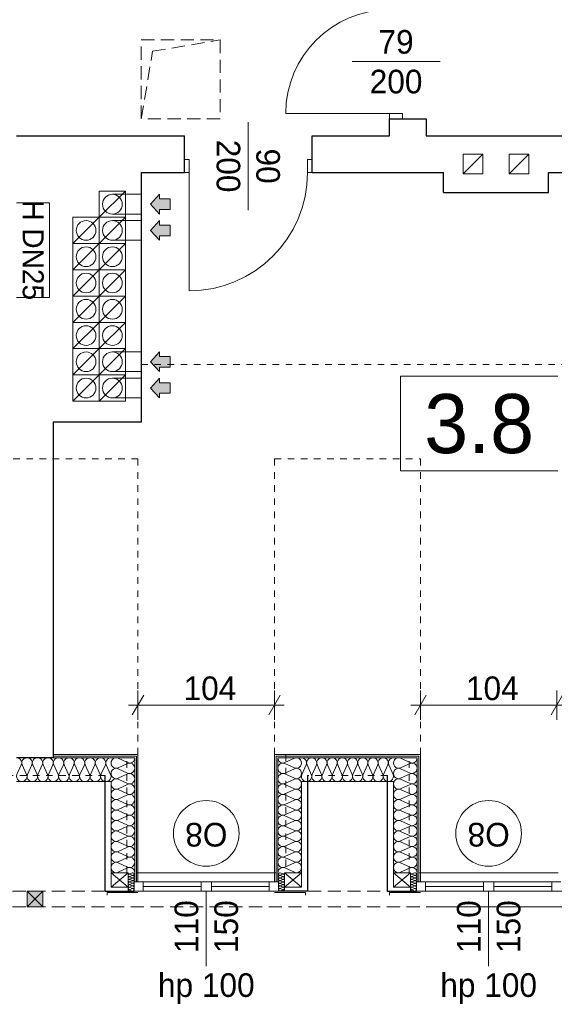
# Model space of a CAD drawing. Extents: x -145259 to -66341, y -2316 to 227384.
# Tile 120 of 141: x -96555 to -92484, y 168092 to 175588. Entities that reach past the tile are written whole.
import ezdxf

# ---------------------------------------------------------------- set-up
doc = ezdxf.new("R2010")
doc.units = 0
doc.header["$MEASUREMENT"] = 0
doc.linetypes.add('Hidden Line', pattern=[100, 50, -50])
doc.linetypes.add('Krawędzie ukryte', pattern=[150, 100, -50])
for name, color, linetype in [('Arch ocieplenie', 7, 'Continuous'), ('Arch wymiary', 7, 'Continuous'), ('Arch ściany działowe', 7, 'Continuous')]:
    doc.layers.add(name, color=color, linetype=linetype)
for name, color, linetype, lineweight, true_color in [('Arch ocieplenie_Nr_Pióra__24', 7, 'Continuous', 13, 0x029e21), ('Arch okna_Nr_Pióra__82', 7, 'Continuous', 20, 0xaaaaaa), ('INWENT.ŚCIANY_Nr_Pióra__2', 7, 'Continuous', 13, 0x7f7f7f), ('Inwentaryzacja Konst._Nr_Pióra__3', 7, 'Continuous', 20, 0xff6600)]:
    doc.layers.add(name, color=color, linetype=linetype, lineweight=lineweight, true_color=true_color)
for name, color, linetype, lineweight in [('Arch opisy okien_Nr_Pióra__21', 7, 'Continuous', 13), ('Arch opisy_Nr_Pióra__1', 7, 'Continuous', 25), ('Arch opisy_Nr_Pióra__21', 7, 'Continuous', 13), ('Arch wymiary_Nr_Pióra__21', 7, 'Continuous', 13), ('Arch wymiary_Nr_Pióra__5', 7, 'Continuous', 13), ('Arch ściany działowe_Nr_Pióra__5', 7, 'Continuous', 13), ('INWENT DACH_Nr_Pióra__21', 7, 'Continuous', 13), ('Inwent kominy_Nr_Pióra__21', 7, 'Continuous', 13), ('INWENT OPISY_Nr_Pióra__20', 1, 'Continuous', 20), ('INWENT OPISY_Nr_Pióra__21', 7, 'Continuous', 13), ('INWENT wyposarzenie_Nr_Pióra__21', 7, 'Continuous', 13), ('INWENT. DRZWI_Nr_Pióra__21', 7, 'Continuous', 13), ('INWENT. OKNA_Nr_Pióra__21', 7, 'Continuous', 13), ('INWENT.ŚCIANY_Nr_Pióra__1', 7, 'Continuous', 25), ('INWENT.ŚCIANY_Nr_Pióra__20', 1, 'Continuous', 20)]:
    doc.layers.add(name, color=color, linetype=linetype, lineweight=lineweight)
doc.styles.add('GENERATED_STYLE_1', font='txt')
doc.styles.add('GENERATED_STYLE_5', font='txt')
doc.styles.add('GENERATED_STYLE_7', font='txt')
doc.styles.add('GENERATED_STYLE_8', font='txt')
doc.dimstyles.new('GENERATED_STYLE__2', dxfattribs={"dimtxt": 179.999995, "dimasz": 114, "dimexe": 0.18, "dimexo": 0, "dimgap": 0.09, "dimtad": 1, "dimtih": 1, "dimtoh": 1, "dimdec": 0, "dimlfac": 0.1, "dimzin": 0, "dimdsep": 46, "dimtxsty": 'GENERATED_STYLE_1', "dimblk": 'ARROWHEAD_2', "dimblk1": 'ARROWHEAD_2', "dimblk2": 'ARROWHEAD_2', "dimcen": 0.09, "dimclrd": 7, "dimclre": 7, "dimclrt": 7, "dimazin": 0, "dimtfac": 1, "dimtdec": 4, "dimtmove": 0, "dimatfit": 3, "dimfxl": 0, "dimtolj": 1, "dimtzin": 0, "dimarcsym": 0})

# ---------------------------------------------------------------- blocks, each defined once
blk = doc.blocks.new('Ściana_708', base_point=(-95653.7, 169993.6))
at = {"layer": 'Arch ściany działowe_Nr_Pióra__5', "linetype": 'Continuous'}
for p, q in [((-95666.2, 169981.1), (-95666.2, 169023.6)), ((-95653.7, 169023.6), (-95653.7, 169993.6)), ((-95666.2, 169023.6), (-95653.7, 169023.6))]:
    blk.add_line(p, q, dxfattribs=at)
blk = doc.blocks.new('Ściana_709', base_point=(-95666.2, 169981.1))
at = {"layer": 'Arch ściany działowe_Nr_Pióra__5', "linetype": 'Continuous'}
for p, q in [((-95678.7, 169968.6), (-95678.7, 169023.6)), ((-95666.2, 169023.6), (-95666.2, 169981.1)), ((-95678.7, 169023.6), (-95666.2, 169023.6))]:
    blk.add_line(p, q, dxfattribs=at)
blk = doc.blocks.new('Ściana_710', base_point=(-94613.7, 169993.6))
at = {"layer": 'Arch ściany działowe_Nr_Pióra__5', "linetype": 'Continuous'}
for p, q in [((-94613.7, 169993.6), (-94613.7, 169023.6)), ((-94601.2, 169023.6), (-94601.2, 169981.1)), ((-94613.7, 169023.6), (-94601.2, 169023.6))]:
    blk.add_line(p, q, dxfattribs=at)
blk = doc.blocks.new('Ściana_711', base_point=(-94601.2, 169981.1))
at = {"layer": 'Arch ściany działowe_Nr_Pióra__5', "linetype": 'Continuous'}
for p, q in [((-94601.2, 169981.1), (-94601.2, 169023.6)), ((-94588.7, 169023.6), (-94588.7, 169968.6)), ((-94601.2, 169023.6), (-94588.7, 169023.6))]:
    blk.add_line(p, q, dxfattribs=at)
blk = doc.blocks.new('Ściana_712', base_point=(-93503.7, 169993.6))
at = {"layer": 'Arch ściany działowe_Nr_Pióra__5', "linetype": 'Continuous'}
for p, q in [((-93516.2, 169981.1), (-93516.2, 169023.6)), ((-93503.7, 169023.6), (-93503.7, 169993.6)), ((-93516.2, 169023.6), (-93503.7, 169023.6))]:
    blk.add_line(p, q, dxfattribs=at)
blk = doc.blocks.new('Ściana_713', base_point=(-93516.2, 169981.1))
at = {"layer": 'Arch ściany działowe_Nr_Pióra__5', "linetype": 'Continuous'}
for p, q in [((-93528.7, 169968.6), (-93528.7, 169023.6)), ((-93516.2, 169023.6), (-93516.2, 169981.1)), ((-93528.7, 169023.6), (-93516.2, 169023.6))]:
    blk.add_line(p, q, dxfattribs=at)
blk = doc.blocks.new('Ściana_772', base_point=(-95653.7, 169993.6))
at = {"layer": 'Arch ściany działowe_Nr_Pióra__5', "linetype": 'Continuous'}
for p, q in [((-95653.7, 169993.6), (-96298.7, 169993.6)), ((-96298.7, 169993.6), (-96298.7, 169981.1)), ((-96298.7, 169981.1), (-95666.2, 169981.1))]:
    blk.add_line(p, q, dxfattribs=at)
blk = doc.blocks.new('Ściana_773', base_point=(-95666.2, 169981.1))
at = {"layer": 'Arch ściany działowe_Nr_Pióra__5', "linetype": 'Continuous'}
for p, q in [((-95666.2, 169981.1), (-96298.7, 169981.1)), ((-96298.7, 169981.1), (-96298.7, 169968.6)), ((-96298.7, 169968.6), (-95678.7, 169968.6))]:
    blk.add_line(p, q, dxfattribs=at)
blk = doc.blocks.new('Ściana_774', base_point=(-93503.7, 169993.6))
at = {"layer": 'Arch ściany działowe_Nr_Pióra__5', "linetype": 'Continuous'}
for p, q in [((-93503.7, 169993.6), (-94613.7, 169993.6)), ((-94601.2, 169981.1), (-93516.2, 169981.1))]:
    blk.add_line(p, q, dxfattribs=at)
blk = doc.blocks.new('Ściana_775', base_point=(-93516.2, 169981.1))
at = {"layer": 'Arch ściany działowe_Nr_Pióra__5', "linetype": 'Continuous'}
for p, q in [((-93516.2, 169981.1), (-94601.2, 169981.1)), ((-94588.7, 169968.6), (-93528.7, 169968.6))]:
    blk.add_line(p, q, dxfattribs=at)
blk = doc.blocks.new('Izolacja cieplna 14_143', base_point=(-95678.7, 169093.6))
at = {"layer": 'Arch ocieplenie_Nr_Pióra__24', "linetype": 'Continuous'}
for p, q in [((-95732.4, 169932.2), (-95805.1, 169965.3)), ((-95805.1, 169892.4), (-95732.4, 169925.5)), ((-95732.4, 169852.6), (-95805.1, 169885.7)), ((-95805.1, 169812.9), (-95732.4, 169845.9)), ((-95732.4, 169773.1), (-95805.1, 169806.2)), ((-95805.1, 169733.3), (-95732.4, 169766.4)), ((-95732.4, 169693.5), (-95805.1, 169726.6)), ((-95805.1, 169653.8), (-95732.4, 169686.9)), ((-95732.4, 169614), (-95805.1, 169647.1)), ((-95805.1, 169574.2), (-95732.4, 169607.3)), ((-95732.4, 169534.4), (-95805.1, 169567.5)), ((-95805.1, 169494.7), (-95732.4, 169527.8)), ((-95732.4, 169454.9), (-95805.1, 169488)), ((-95805.1, 169415.1), (-95732.4, 169448.2)), ((-95732.4, 169375.4), (-95805.1, 169408.4)), ((-95805.1, 169335.6), (-95732.4, 169368.7)), ((-95732.4, 169295.8), (-95805.1, 169328.9)), ((-95805.1, 169256), (-95732.4, 169289.1)), ((-95732.4, 169216.3), (-95805.1, 169249.4)), ((-95805.1, 169176.5), (-95732.4, 169209.6)), ((-95732.4, 169136.7), (-95805.1, 169169.8)), ((-95805.1, 169096.9), (-95732.4, 169130))]:
    blk.add_line(p, q, dxfattribs=at)
for centre, start_param, end_param in [((-95820.5, 169928.8), 5.870392, 9.837571), ((-95717, 169968.6), 2.7288, 4.712389), ((-95820.5, 169849.3), 5.870392, 9.837571), ((-95717, 169889.1), 2.7288, 6.695979), ((-95820.5, 169769.7), 5.870392, 9.837571), ((-95717, 169809.5), 2.7288, 6.695979), ((-95820.5, 169690.2), 5.870392, 9.837571), ((-95717, 169730), 2.7288, 6.695979), ((-95820.5, 169610.6), 5.870392, 9.837571), ((-95717, 169650.4), 2.7288, 6.695979), ((-95820.5, 169531.1), 5.870392, 9.837571), ((-95717, 169570.9), 2.7288, 6.695979), ((-95820.5, 169451.6), 5.870392, 9.837571), ((-95717, 169491.3), 2.7288, 6.695979), ((-95820.5, 169372), 5.870392, 9.837571), ((-95717, 169411.8), 2.7288, 6.695979), ((-95820.5, 169292.5), 5.870392, 9.837571), ((-95717, 169332.2), 2.7288, 6.695979), ((-95717, 169252.7), 2.7288, 6.695979), ((-95820.5, 169212.9), 5.870392, 9.837571), ((-95717, 169173.1), 2.7288, 6.695979), ((-95820.5, 169133.4), 5.870392, 9.837571), ((-95717, 169093.6), 4.712389, 6.695979)]:
    blk.add_ellipse(centre, major_axis=(0, 39.8), ratio=0.96252, start_param=start_param, end_param=end_param, dxfattribs=at)
blk = doc.blocks.new('Izolacja cieplna 14_144', base_point=(-94588.7, 169093.6))
at = {"layer": 'Arch ocieplenie_Nr_Pióra__24', "linetype": 'Continuous'}
for p, q in [((-94535.1, 169932.2), (-94462.4, 169965.3)), ((-94462.4, 169892.4), (-94535.1, 169925.5)), ((-94535.1, 169852.6), (-94462.4, 169885.7)), ((-94462.4, 169812.9), (-94535.1, 169845.9)), ((-94535.1, 169773.1), (-94462.4, 169806.2)), ((-94462.4, 169733.3), (-94535.1, 169766.4)), ((-94535.1, 169693.5), (-94462.4, 169726.6)), ((-94462.4, 169653.8), (-94535.1, 169686.9)), ((-94535.1, 169614), (-94462.4, 169647.1)), ((-94462.4, 169574.2), (-94535.1, 169607.3)), ((-94535.1, 169534.4), (-94462.4, 169567.5)), ((-94462.4, 169494.7), (-94535.1, 169527.8)), ((-94535.1, 169454.9), (-94462.4, 169488)), ((-94462.4, 169415.1), (-94535.1, 169448.2)), ((-94535.1, 169375.4), (-94462.4, 169408.4)), ((-94462.4, 169335.6), (-94535.1, 169368.7)), ((-94535.1, 169295.8), (-94462.4, 169328.9)), ((-94462.4, 169256), (-94535.1, 169289.1)), ((-94535.1, 169216.3), (-94462.4, 169249.4)), ((-94462.4, 169176.5), (-94535.1, 169209.6)), ((-94535.1, 169136.7), (-94462.4, 169169.8)), ((-94462.4, 169096.9), (-94535.1, 169130))]:
    blk.add_line(p, q, dxfattribs=at)
for centre, start_param, end_param in [((-94550.5, 169968.6), 1.570796, 3.554385), ((-94447, 169928.8), 2.728799, 6.695979), ((-94550.5, 169889.1), 5.870392, 9.837571), ((-94447, 169849.3), 2.728799, 6.695979), ((-94550.5, 169809.5), 5.870392, 9.837571), ((-94447, 169769.7), 2.728799, 6.695979), ((-94550.5, 169730), 5.870392, 9.837571), ((-94447, 169690.2), 2.728799, 6.695979), ((-94550.5, 169650.4), 5.870392, 9.837571), ((-94447, 169610.6), 2.728799, 6.695979), ((-94550.5, 169570.9), 5.870392, 9.837571), ((-94447, 169531.1), 2.728799, 6.695979), ((-94550.5, 169491.3), 5.870392, 9.837571), ((-94447, 169451.6), 2.728799, 6.695979), ((-94550.5, 169411.8), 5.870392, 9.837571), ((-94447, 169372), 2.728799, 6.695979), ((-94550.5, 169332.2), 5.870392, 9.837571), ((-94447, 169292.5), 2.728799, 6.695979), ((-94550.5, 169252.7), 5.870392, 9.837571), ((-94550.5, 169173.1), 5.870392, 9.837571), ((-94447, 169212.9), 2.728799, 6.695979), ((-94550.5, 169093.6), 5.870392, 7.853982), ((-94447, 169133.4), 2.728799, 6.695979)]:
    blk.add_ellipse(centre, major_axis=(0, 39.8), ratio=0.96252, start_param=start_param, end_param=end_param, dxfattribs=at)
blk = doc.blocks.new('Izolacja cieplna 14_145', base_point=(-94538.7, 168953.6))
at = {"layer": 'Arch ocieplenie_Nr_Pióra__24', "linetype": 'Continuous'}
for p, q in [((-94552.1, 169084.4), (-94570.3, 169092.8)), ((-94570.3, 169074.4), (-94552.1, 169082.8)), ((-94552.1, 169064.4), (-94570.3, 169072.8)), ((-94570.3, 169054.4), (-94552.1, 169062.8)), ((-94552.1, 169044.4), (-94570.3, 169052.8)), ((-94570.3, 169034.4), (-94552.1, 169042.8)), ((-94552.1, 169024.4), (-94570.3, 169032.8)), ((-94570.3, 169014.4), (-94552.1, 169022.8)), ((-94552.1, 169004.4), (-94570.3, 169012.8)), ((-94570.3, 168994.4), (-94552.1, 169002.8)), ((-94552.1, 168984.4), (-94570.3, 168992.8)), ((-94570.3, 168974.4), (-94552.1, 168982.8)), ((-94552.1, 168964.4), (-94570.3, 168972.8)), ((-94570.3, 168954.4), (-94552.1, 168962.8))]:
    blk.add_line(p, q, dxfattribs=at)
for centre, start_param, end_param in [((-94574.2, 169083.6), 5.870392, 9.837571), ((-94574.2, 169063.6), 5.870392, 9.837571), ((-94574.2, 169043.6), 5.870392, 9.837571), ((-94548.3, 169093.6), 2.7288, 4.712389), ((-94548.3, 169073.6), 2.7288, 6.695979), ((-94548.3, 169053.6), 2.7288, 6.695979), ((-94548.3, 169033.6), 2.7288, 6.695979), ((-94574.2, 169023.6), 5.870392, 9.837571), ((-94574.2, 169003.6), 5.870392, 9.837571), ((-94574.2, 168983.6), 5.870392, 9.837571), ((-94574.2, 168963.6), 5.870392, 9.837571), ((-94548.3, 169013.6), 2.7288, 6.695979), ((-94548.3, 168993.6), 2.7288, 6.695979), ((-94548.3, 168973.6), 2.7288, 6.695979), ((-94548.3, 168953.6), 4.712389, 6.695979)]:
    blk.add_ellipse(centre, major_axis=(0, 10), ratio=0.957061, start_param=start_param, end_param=end_param, dxfattribs=at)
blk = doc.blocks.new('Izolacja cieplna 14_146', base_point=(-95728.7, 168953.6))
at = {"layer": 'Arch ocieplenie_Nr_Pióra__24', "linetype": 'Continuous'}
for p, q in [((-95715.3, 169084.4), (-95697.1, 169092.8)), ((-95697.1, 169074.4), (-95715.3, 169082.8)), ((-95715.3, 169064.4), (-95697.1, 169072.8)), ((-95697.1, 169054.4), (-95715.3, 169062.8)), ((-95715.3, 169044.4), (-95697.1, 169052.8)), ((-95697.1, 169034.4), (-95715.3, 169042.8)), ((-95715.3, 169024.4), (-95697.1, 169032.8)), ((-95697.1, 169014.4), (-95715.3, 169022.8)), ((-95715.3, 169004.4), (-95697.1, 169012.8)), ((-95697.1, 168994.4), (-95715.3, 169002.8)), ((-95715.3, 168984.4), (-95697.1, 168992.8)), ((-95697.1, 168974.4), (-95715.3, 168982.8)), ((-95715.3, 168964.4), (-95697.1, 168972.8)), ((-95697.1, 168954.4), (-95715.3, 168962.8))]:
    blk.add_line(p, q, dxfattribs=at)
for centre, start_param, end_param in [((-95719.2, 169073.6), 5.870392, 9.837571), ((-95719.2, 169053.6), 5.870392, 9.837571), ((-95719.2, 169033.6), 5.870392, 9.837571), ((-95719.2, 169093.6), 1.570796, 3.554385), ((-95693.3, 169083.6), 2.728799, 6.695979), ((-95693.3, 169063.6), 2.728799, 6.695979), ((-95693.3, 169043.6), 2.728799, 6.695979), ((-95719.2, 169013.6), 5.870392, 9.837571), ((-95719.2, 168993.6), 5.870392, 9.837571), ((-95719.2, 168973.6), 5.870392, 9.837571), ((-95719.2, 168953.6), 5.870392, 7.853982), ((-95693.3, 169023.6), 2.728799, 6.695979), ((-95693.3, 169003.6), 2.728799, 6.695979), ((-95693.3, 168983.6), 2.728799, 6.695979), ((-95693.3, 168963.6), 2.728799, 6.695979)]:
    blk.add_ellipse(centre, major_axis=(0, 10), ratio=0.957061, start_param=start_param, end_param=end_param, dxfattribs=at)
blk = doc.blocks.new('Izolacja cieplna 14_147', base_point=(-93528.7, 169093.6))
at = {"layer": 'Arch ocieplenie_Nr_Pióra__24', "linetype": 'Continuous'}
for p, q in [((-93582.4, 169932.2), (-93655.1, 169965.3)), ((-93655.1, 169892.4), (-93582.4, 169925.5)), ((-93582.4, 169852.6), (-93655.1, 169885.7)), ((-93655.1, 169812.9), (-93582.4, 169845.9)), ((-93582.4, 169773.1), (-93655.1, 169806.2)), ((-93655.1, 169733.3), (-93582.4, 169766.4)), ((-93582.4, 169693.5), (-93655.1, 169726.6)), ((-93655.1, 169653.8), (-93582.4, 169686.9)), ((-93582.4, 169614), (-93655.1, 169647.1)), ((-93655.1, 169574.2), (-93582.4, 169607.3)), ((-93582.4, 169534.4), (-93655.1, 169567.5)), ((-93655.1, 169494.7), (-93582.4, 169527.8)), ((-93582.4, 169454.9), (-93655.1, 169488)), ((-93655.1, 169415.1), (-93582.4, 169448.2)), ((-93582.4, 169375.4), (-93655.1, 169408.4)), ((-93655.1, 169335.6), (-93582.4, 169368.7)), ((-93582.4, 169295.8), (-93655.1, 169328.9)), ((-93655.1, 169256), (-93582.4, 169289.1)), ((-93582.4, 169216.3), (-93655.1, 169249.4)), ((-93655.1, 169176.5), (-93582.4, 169209.6)), ((-93582.4, 169136.7), (-93655.1, 169169.8)), ((-93655.1, 169096.9), (-93582.4, 169130))]:
    blk.add_line(p, q, dxfattribs=at)
for centre, start_param, end_param in [((-93670.5, 169928.8), 5.870392, 9.837571), ((-93567, 169968.6), 2.7288, 4.712389), ((-93670.5, 169849.3), 5.870392, 9.837571), ((-93567, 169889.1), 2.7288, 6.695979), ((-93670.5, 169769.7), 5.870392, 9.837571), ((-93567, 169809.5), 2.7288, 6.695979), ((-93670.5, 169690.2), 5.870392, 9.837571), ((-93567, 169730), 2.7288, 6.695979), ((-93670.5, 169610.6), 5.870392, 9.837571), ((-93567, 169650.4), 2.7288, 6.695979), ((-93670.5, 169531.1), 5.870392, 9.837571), ((-93567, 169570.9), 2.7288, 6.695979), ((-93670.5, 169451.6), 5.870392, 9.837571), ((-93567, 169491.3), 2.7288, 6.695979), ((-93670.5, 169372), 5.870392, 9.837571), ((-93567, 169411.8), 2.7288, 6.695979), ((-93670.5, 169292.5), 5.870392, 9.837571), ((-93567, 169332.2), 2.7288, 6.695979), ((-93567, 169252.7), 2.7288, 6.695979), ((-93670.5, 169212.9), 5.870392, 9.837571), ((-93567, 169173.1), 2.7288, 6.695979), ((-93670.5, 169133.4), 5.870392, 9.837571), ((-93567, 169093.6), 4.712389, 6.695979)]:
    blk.add_ellipse(centre, major_axis=(0, 39.8), ratio=0.96252, start_param=start_param, end_param=end_param, dxfattribs=at)
blk = doc.blocks.new('Izolacja cieplna 14_150', base_point=(-93578.7, 168953.6))
at = {"layer": 'Arch ocieplenie_Nr_Pióra__24', "linetype": 'Continuous'}
for p, q in [((-93565.3, 169084.4), (-93547.1, 169092.8)), ((-93547.1, 169074.4), (-93565.3, 169082.8)), ((-93565.3, 169064.4), (-93547.1, 169072.8)), ((-93547.1, 169054.4), (-93565.3, 169062.8)), ((-93565.3, 169044.4), (-93547.1, 169052.8)), ((-93547.1, 169034.4), (-93565.3, 169042.8)), ((-93565.3, 169024.4), (-93547.1, 169032.8)), ((-93547.1, 169014.4), (-93565.3, 169022.8)), ((-93565.3, 169004.4), (-93547.1, 169012.8)), ((-93547.1, 168994.4), (-93565.3, 169002.8)), ((-93565.3, 168984.4), (-93547.1, 168992.8)), ((-93547.1, 168974.4), (-93565.3, 168982.8)), ((-93565.3, 168964.4), (-93547.1, 168972.8)), ((-93547.1, 168954.4), (-93565.3, 168962.8))]:
    blk.add_line(p, q, dxfattribs=at)
for centre, start_param, end_param in [((-93569.2, 169073.6), 5.870392, 9.837571), ((-93569.2, 169053.6), 5.870392, 9.837571), ((-93569.2, 169033.6), 5.870392, 9.837571), ((-93569.2, 169093.6), 1.570796, 3.554385), ((-93543.3, 169083.6), 2.728799, 6.695979), ((-93543.3, 169063.6), 2.728799, 6.695979), ((-93543.3, 169043.6), 2.728799, 6.695979), ((-93569.2, 169013.6), 5.870392, 9.837571), ((-93569.2, 168993.6), 5.870392, 9.837571), ((-93569.2, 168973.6), 5.870392, 9.837571), ((-93569.2, 168953.6), 5.870392, 7.853982), ((-93543.3, 169023.6), 2.728799, 6.695979), ((-93543.3, 169003.6), 2.728799, 6.695979), ((-93543.3, 168983.6), 2.728799, 6.695979), ((-93543.3, 168963.6), 2.728799, 6.695979)]:
    blk.add_ellipse(centre, major_axis=(0, 10), ratio=0.957061, start_param=start_param, end_param=end_param, dxfattribs=at)
blk = doc.blocks.new('Izolacja cieplna 14_177', base_point=(-96578.7, 169968.6))
at = {"layer": 'Arch ocieplenie_Nr_Pióra__24', "linetype": 'Continuous'}
for p, q in [((-96575.4, 169842.2), (-96542.1, 169915)), ((-96535.4, 169915), (-96502.1, 169842.2)), ((-96495.4, 169842.2), (-96462.1, 169915)), ((-96455.4, 169915), (-96422.1, 169842.2)), ((-96415.4, 169842.2), (-96382.1, 169915)), ((-96375.4, 169915), (-96342.1, 169842.2)), ((-96335.4, 169842.2), (-96302.1, 169915)), ((-96295.4, 169915), (-96262.1, 169842.2)), ((-96255.4, 169842.2), (-96222.1, 169915)), ((-96215.4, 169915), (-96182.1, 169842.2)), ((-96175.4, 169842.2), (-96142.1, 169915)), ((-96135.4, 169915), (-96102.1, 169842.2)), ((-96095.4, 169842.2), (-96062.1, 169915)), ((-96055.4, 169915), (-96022.1, 169842.2)), ((-96015.4, 169842.2), (-95982.1, 169915)), ((-95975.4, 169915), (-95942.1, 169842.2)), ((-95935.4, 169842.2), (-95902.1, 169915)), ((-95895.4, 169915), (-95862.1, 169842.2))]:
    blk.add_line(p, q, dxfattribs=at)
for centre, start_param, end_param in [((-96578.7, 169930.3), 5.870392, 7.853982), ((-96498.7, 169930.3), 5.870392, 9.837571), ((-96418.7, 169930.3), 5.870392, 9.837571), ((-96338.7, 169930.3), 5.870392, 9.837571), ((-96258.7, 169930.3), 5.870392, 9.837571), ((-96178.7, 169930.3), 5.870392, 9.837571), ((-96098.7, 169930.3), 5.870392, 9.837571), ((-96018.7, 169930.3), 5.870392, 9.837571), ((-95938.7, 169930.3), 5.870392, 9.837571), ((-95858.7, 169930.3), 1.570796, 3.554385), ((-96538.7, 169826.9), 2.728799, 6.695979), ((-96458.7, 169826.9), 2.728799, 6.695979), ((-96378.7, 169826.9), 2.728799, 6.695979), ((-96298.7, 169826.9), 2.728799, 6.695979), ((-96218.7, 169826.9), 2.728799, 6.695979), ((-96138.7, 169826.9), 2.728799, 6.695979), ((-96058.7, 169826.9), 2.728799, 6.695979), ((-95978.7, 169826.9), 2.728799, 6.695979), ((-95898.7, 169826.9), 2.728799, 6.695979)]:
    blk.add_ellipse(centre, major_axis=(40, 0), ratio=0.957051, start_param=start_param, end_param=end_param, dxfattribs=at)
blk = doc.blocks.new('Izolacja cieplna 14_178', base_point=(-94408.7, 169968.6))
at = {"layer": 'Arch ocieplenie_Nr_Pióra__24', "linetype": 'Continuous'}
for p, q in [((-94405.5, 169842.2), (-94373.1, 169915)), ((-94366.6, 169915), (-94334.2, 169842.2)), ((-94327.7, 169842.2), (-94295.3, 169915)), ((-94288.8, 169915), (-94256.4, 169842.2)), ((-94249.9, 169842.2), (-94217.6, 169915)), ((-94211, 169915), (-94178.7, 169842.2)), ((-94172.1, 169842.2), (-94139.8, 169915)), ((-94133.2, 169915), (-94100.9, 169842.2)), ((-94094.4, 169842.2), (-94062, 169915)), ((-94055.5, 169915), (-94023.1, 169842.2)), ((-94016.6, 169842.2), (-93984.2, 169915)), ((-93977.7, 169915), (-93945.3, 169842.2)), ((-93938.8, 169842.2), (-93906.4, 169915)), ((-93899.9, 169915), (-93867.6, 169842.2)), ((-93861, 169842.2), (-93828.7, 169915)), ((-93822.1, 169915), (-93789.8, 169842.2)), ((-93783.2, 169842.2), (-93750.9, 169915)), ((-93744.4, 169915), (-93712, 169842.2))]:
    blk.add_line(p, q, dxfattribs=at)
for centre, start_param, end_param in [((-94408.7, 169930.3), 5.870392, 7.853982), ((-94331, 169930.3), 5.870392, 9.837571), ((-94253.2, 169930.3), 5.870392, 9.837571), ((-94175.4, 169930.3), 5.870392, 9.837571), ((-94097.6, 169930.3), 5.870392, 9.837571), ((-94019.9, 169930.3), 5.870392, 9.837571), ((-93942.1, 169930.3), 5.870392, 9.837571), ((-93864.3, 169930.3), 5.870392, 9.837571), ((-93786.5, 169930.3), 5.870392, 9.837571), ((-93708.7, 169930.3), 1.570796, 3.554385), ((-94369.8, 169826.9), 2.728799, 6.695979), ((-94292.1, 169826.9), 2.728799, 6.695979), ((-94214.3, 169826.9), 2.728799, 6.695979), ((-94136.5, 169826.9), 2.728799, 6.695979), ((-94058.7, 169826.9), 2.728799, 6.695979), ((-93981, 169826.9), 2.728799, 6.695979), ((-93903.2, 169826.9), 2.728799, 6.695979), ((-93825.4, 169826.9), 2.728799, 6.695979), ((-93747.6, 169826.9), 2.728799, 6.695979)]:
    blk.add_ellipse(centre, major_axis=(38.9, 0), ratio=0.984396, start_param=start_param, end_param=end_param, dxfattribs=at)
blk = doc.blocks.new('*D1576')
at = {"layer": 'Arch wymiary_Nr_Pióra__5', "linetype": 'Continuous'}
for p, q in [((-95653.7, 170257.2), (-95653.7, 170482.2)), ((-94613.7, 170257.2), (-94613.7, 170482.2)), ((-95610.4, 170444.7), (-95697, 170294.7)), ((-94657, 170294.7), (-94570.4, 170444.7)), ((-95727.1, 170369.7), (-95653.7, 170369.7)), ((-95653.7, 170369.7), (-94613.7, 170369.7)), ((-94613.7, 170369.7), (-94540.4, 170369.7))]:
    blk.add_line(p, q, dxfattribs=at)
at = {"layer": 'Arch wymiary_Nr_Pióra__21', "insert": (-95306.5, 170405.7), "char_height": 180, "attachment_point": 7, "style": 'GENERATED_STYLE_1'}
blk.add_mtext('{104}', dxfattribs=at)
blk = doc.blocks.new('ARROWHEAD_2')
at = {"color": 0, "linetype": 'Continuous', "lineweight": 0}
for p, q in [((0, 0), (-1, 0)), ((-0.378, -0.655), (0.378, 0.655))]:
    blk.add_line(p, q, dxfattribs=at)
blk = doc.blocks.new('*D1577')
at = {"layer": 'Arch wymiary_Nr_Pióra__5', "linetype": 'Continuous'}
for p, q in [((-93503.7, 170257.2), (-93503.7, 170482.2)), ((-92463.7, 170257.2), (-92463.7, 170482.2)), ((-93460.4, 170444.7), (-93547, 170294.7)), ((-92507, 170294.7), (-92420.4, 170444.7)), ((-93577.1, 170369.7), (-93503.7, 170369.7)), ((-93503.7, 170369.7), (-92463.7, 170369.7)), ((-92463.7, 170369.7), (-92390.4, 170369.7))]:
    blk.add_line(p, q, dxfattribs=at)
at = {"layer": 'Arch wymiary_Nr_Pióra__21', "insert": (-93156.5, 170405.7), "char_height": 180, "attachment_point": 7, "style": 'GENERATED_STYLE_1'}
blk.add_mtext('{104}', dxfattribs=at)

msp = doc.modelspace()

# ---------------------------------------------------------------- hatches: boundary and pattern name
at = {"layer": 'Arch okna_Nr_Pióra__82', "linetype": 'Continuous'}
msp.add_hatch(color=256, dxfattribs=at).paths.add_polyline_path([(-96498.7, 168953.6), (-96378.7, 168953.6), (-96378.7, 168833.6), (-96498.7, 168833.6)], flags=0)
at = {"layer": 'Inwent kominy_Nr_Pióra__21', "linetype": 'Continuous'}
for points in [[(-95488.7, 174108.6), (-95488.7, 174143.6), (-95408.7, 174143.6), (-95408.7, 174223.6), (-95488.7, 174223.6), (-95488.7, 174258.6), (-95558.7, 174183.6)], [(-95488.7, 173908.6), (-95488.7, 173943.6), (-95408.7, 173943.6), (-95408.7, 174023.6), (-95488.7, 174023.6), (-95488.7, 174058.6), (-95558.7, 173983.6)], [(-95488.7, 172908.6), (-95488.7, 172943.6), (-95408.7, 172943.6), (-95408.7, 173023.6), (-95488.7, 173023.6), (-95488.7, 173058.6), (-95558.7, 172983.6)], [(-95488.7, 172708.6), (-95488.7, 172743.6), (-95408.7, 172743.6), (-95408.7, 172823.6), (-95488.7, 172823.6), (-95488.7, 172858.6), (-95558.7, 172783.6)]]:
    msp.add_hatch(color=256, dxfattribs=at).paths.add_polyline_path(points, flags=0)

# ---------------------------------------------------------------- linework, layer by layer
at = {"layer": 'Arch ocieplenie_Nr_Pióra__24', "linetype": 'Continuous'}
for p, q in [((-96578.7, 169788.6), (-95858.7, 169788.6)), ((-95858.7, 169093.6), (-95858.7, 169788.6)), ((-94408.7, 169093.6), (-94408.7, 169788.6)), ((-94408.7, 169788.6), (-93708.7, 169788.6)), ((-93708.7, 169093.6), (-93708.7, 169788.6)), ((-95728.7, 168953.6), (-95728.7, 168983.6)), ((-94538.7, 168953.6), (-94538.7, 168983.6)), ((-93578.7, 168953.6), (-93578.7, 168983.6))]:
    msp.add_line(p, q, dxfattribs=at)
at = {"layer": 'Arch opisy okien_Nr_Pióra__21', "linetype": 'Continuous'}
for centre in [(-95133.7, 169393.6), (-92983.7, 169393.6)]:
    msp.add_circle(centre, 250, dxfattribs=at)
at = {"layer": 'Arch opisy_Nr_Pióra__21', "linetype": 'Continuous'}
for p, q in [((-92456, 172874.7), (-93656, 172874.7)), ((-93656, 172874.7), (-93656, 172154.7)), ((-93656, 172154.7), (-92456, 172154.7))]:
    msp.add_line(p, q, dxfattribs=at)
at = {"layer": 'INWENT DACH_Nr_Pióra__21', "linetype": 'Hidden Line'}
for p, q in [((-95628.7, 172963.6), (-88108.7, 172963.6)), ((-95653.7, 172243.6), (-97183.7, 172243.6)), ((-95653.7, 169993.6), (-95653.7, 172243.6)), ((-94613.7, 169993.6), (-94613.7, 172243.6)), ((-94613.7, 172243.6), (-93503.7, 172243.6)), ((-93503.7, 169993.6), (-93503.7, 172243.6))]:
    msp.add_line(p, q, dxfattribs=at)
at = {"layer": 'Inwent kominy_Nr_Pióra__21', "linetype": 'Continuous'}
for p, q in [((-93028.7, 174563.6), (-93178.7, 174563.6)), ((-93178.7, 174563.6), (-93178.7, 174413.6)), ((-93178.7, 174413.6), (-93028.7, 174563.6)), ((-93028.7, 174413.6), (-93028.7, 174563.6)), ((-92678.7, 174563.6), (-92828.7, 174563.6)), ((-92828.7, 174563.6), (-92828.7, 174413.6)), ((-92828.7, 174413.6), (-92678.7, 174563.6)), ((-92678.7, 174413.6), (-92678.7, 174563.6)), ((-93178.7, 174413.6), (-93028.7, 174413.6)), ((-92828.7, 174413.6), (-92678.7, 174413.6)), ((-95948.7, 174083.6), (-95748.7, 174283.6)), ((-95948.7, 174283.6), (-95748.7, 174283.6)), ((-95948.7, 174083.6), (-95948.7, 174283.6)), ((-95748.7, 174283.6), (-95748.7, 174083.6)), ((-95848.7, 174258.6), (-95628.7, 174258.6)), ((-95558.7, 174183.6), (-95488.7, 174258.6)), ((-95488.7, 174223.6), (-95488.7, 174258.6)), ((-95408.7, 174223.6), (-95488.7, 174223.6)), ((-95408.7, 174143.6), (-95408.7, 174223.6)), ((-95558.7, 174183.6), (-95488.7, 174108.6)), ((-95488.7, 174143.6), (-95488.7, 174108.6)), ((-95488.7, 174143.6), (-95408.7, 174143.6)), ((-96148.7, 173883.6), (-96148.7, 174083.6)), ((-96148.7, 174083.6), (-95948.7, 174083.6)), ((-96148.7, 173883.6), (-95948.7, 174083.6)), ((-95948.7, 174083.6), (-95948.7, 173883.6)), ((-95948.7, 173883.6), (-95748.7, 174083.6)), ((-95948.7, 174083.6), (-95748.7, 174083.6)), ((-95948.7, 173883.6), (-95948.7, 174083.6)), ((-95748.7, 174083.6), (-95948.7, 174083.6)), ((-95848.7, 174108.6), (-95628.7, 174108.6)), ((-95848.7, 174058.6), (-95628.7, 174058.6)), ((-95748.7, 174083.6), (-95748.7, 173883.6)), ((-95558.7, 173983.6), (-95488.7, 174058.6)), ((-95488.7, 174023.6), (-95488.7, 174058.6)), ((-95558.7, 173983.6), (-95488.7, 173908.6)), ((-95408.7, 174023.6), (-95488.7, 174023.6)), ((-95408.7, 173943.6), (-95408.7, 174023.6)), ((-95848.7, 173908.6), (-95628.7, 173908.6)), ((-95488.7, 173943.6), (-95488.7, 173908.6)), ((-95488.7, 173943.6), (-95408.7, 173943.6)), ((-96148.7, 173683.6), (-96148.7, 173883.6)), ((-96148.7, 173883.6), (-95948.7, 173883.6)), ((-96148.7, 173683.6), (-95948.7, 173883.6)), ((-95948.7, 173883.6), (-96148.7, 173883.6)), ((-95948.7, 173883.6), (-95948.7, 173683.6)), ((-95948.7, 173683.6), (-95948.7, 173883.6)), ((-95948.7, 173883.6), (-95748.7, 173883.6)), ((-95948.7, 173683.6), (-95748.7, 173883.6)), ((-95748.7, 173883.6), (-95948.7, 173883.6)), ((-95748.7, 173883.6), (-95748.7, 173683.6)), ((-95948.7, 173683.6), (-96148.7, 173683.6)), ((-96148.7, 173483.6), (-96148.7, 173683.6)), ((-96148.7, 173683.6), (-95948.7, 173683.6)), ((-96148.7, 173483.6), (-95948.7, 173683.6)), ((-95948.7, 173683.6), (-95948.7, 173483.6)), ((-95748.7, 173683.6), (-95948.7, 173683.6)), ((-95948.7, 173483.6), (-95948.7, 173683.6)), ((-95948.7, 173683.6), (-95748.7, 173683.6)), ((-95948.7, 173483.6), (-95748.7, 173683.6)), ((-95748.7, 173683.6), (-95748.7, 173483.6)), ((-95948.7, 173483.6), (-96148.7, 173483.6)), ((-96148.7, 173283.6), (-96148.7, 173483.6)), ((-96148.7, 173483.6), (-95948.7, 173483.6)), ((-96148.7, 173283.6), (-95948.7, 173483.6)), ((-95948.7, 173483.6), (-95948.7, 173283.6)), ((-95748.7, 173483.6), (-95948.7, 173483.6)), ((-95948.7, 173283.6), (-95948.7, 173483.6)), ((-95948.7, 173483.6), (-95748.7, 173483.6)), ((-95948.7, 173283.6), (-95748.7, 173483.6)), ((-95748.7, 173483.6), (-95748.7, 173283.6)), ((-95948.7, 173283.6), (-96148.7, 173283.6)), ((-96148.7, 173083.6), (-96148.7, 173283.6)), ((-96148.7, 173283.6), (-95948.7, 173283.6)), ((-96148.7, 173083.6), (-95948.7, 173283.6)), ((-95948.7, 173283.6), (-95948.7, 173083.6)), ((-95748.7, 173283.6), (-95948.7, 173283.6)), ((-95948.7, 173083.6), (-95948.7, 173283.6)), ((-95948.7, 173283.6), (-95748.7, 173283.6)), ((-95948.7, 173083.6), (-95748.7, 173283.6)), ((-95748.7, 173283.6), (-95748.7, 173083.6)), ((-95948.7, 173083.6), (-96148.7, 173083.6)), ((-96148.7, 172883.6), (-95948.7, 173083.6)), ((-96148.7, 173083.6), (-95948.7, 173083.6)), ((-96148.7, 172883.6), (-96148.7, 173083.6)), ((-95748.7, 173083.6), (-95948.7, 173083.6)), ((-95948.7, 172883.6), (-95748.7, 173083.6)), ((-95948.7, 173083.6), (-95748.7, 173083.6)), ((-95948.7, 172883.6), (-95948.7, 173083.6)), ((-95948.7, 173083.6), (-95948.7, 172883.6)), ((-95748.7, 173083.6), (-95748.7, 172883.6)), ((-95848.7, 173058.6), (-95628.7, 173058.6)), ((-95558.7, 172983.6), (-95488.7, 173058.6)), ((-95488.7, 173023.6), (-95488.7, 173058.6)), ((-95408.7, 173023.6), (-95488.7, 173023.6)), ((-95408.7, 172943.6), (-95408.7, 173023.6)), ((-95558.7, 172983.6), (-95488.7, 172908.6)), ((-95488.7, 172943.6), (-95408.7, 172943.6)), ((-95488.7, 172943.6), (-95488.7, 172908.6)), ((-96148.7, 172683.6), (-95948.7, 172883.6)), ((-96148.7, 172883.6), (-95948.7, 172883.6)), ((-96148.7, 172683.6), (-96148.7, 172883.6)), ((-95948.7, 172883.6), (-96148.7, 172883.6)), ((-95948.7, 172683.6), (-95748.7, 172883.6)), ((-95948.7, 172883.6), (-95748.7, 172883.6)), ((-95948.7, 172683.6), (-95948.7, 172883.6)), ((-95748.7, 172883.6), (-95948.7, 172883.6)), ((-95948.7, 172883.6), (-95948.7, 172683.6)), ((-95848.7, 172908.6), (-95628.7, 172908.6)), ((-95848.7, 172858.6), (-95628.7, 172858.6)), ((-95748.7, 172883.6), (-95748.7, 172683.6)), ((-95558.7, 172783.6), (-95488.7, 172858.6)), ((-95488.7, 172823.6), (-95488.7, 172858.6)), ((-95558.7, 172783.6), (-95488.7, 172708.6)), ((-95408.7, 172823.6), (-95488.7, 172823.6)), ((-95408.7, 172743.6), (-95408.7, 172823.6)), ((-95848.7, 172708.6), (-95628.7, 172708.6)), ((-95488.7, 172743.6), (-95408.7, 172743.6)), ((-95488.7, 172743.6), (-95488.7, 172708.6)), ((-95948.7, 172683.6), (-96148.7, 172683.6)), ((-95748.7, 172683.6), (-95948.7, 172683.6))]:
    msp.add_line(p, q, dxfattribs=at)
for centre in [(-95848.7, 174183.6), (-96048.7, 173983.6), (-95848.7, 173983.6), (-96048.7, 173783.6), (-95848.7, 173783.6), (-96048.7, 173583.6), (-95848.7, 173583.6), (-96048.7, 173383.6), (-95848.7, 173383.6), (-96048.7, 173183.6), (-95848.7, 173183.6), (-96048.7, 172983.6), (-95848.7, 172983.6), (-96048.7, 172783.6), (-95848.7, 172783.6)]:
    msp.add_circle(centre, 75, dxfattribs=at)
at = {"layer": 'INWENT OPISY_Nr_Pióra__21', "linetype": 'Continuous'}
for p, q in [((-93353.7, 175268.6), (-94023.7, 175268.6)), ((-94813.7, 174808.6), (-94813.7, 174138.6)), ((-95133.7, 168953.6), (-95133.7, 168383.6)), ((-92983.7, 168953.6), (-92983.7, 168383.6))]:
    msp.add_line(p, q, dxfattribs=at)
at = {"layer": 'INWENT wyposarzenie_Nr_Pióra__21', "linetype": 'Continuous'}
for p, q in [((-96578.7, 174193.6), (-96328.7, 174193.6)), ((-96328.7, 173473.6), (-96328.7, 174193.6)), ((-96578.7, 173473.6), (-96328.7, 173473.6))]:
    msp.add_line(p, q, dxfattribs=at)
at = {"layer": 'INWENT. DRZWI_Nr_Pióra__21', "linetype": 'Continuous'}
for p, q in [((-93738.7, 174873.6), (-94528.7, 174873.6)), ((-93638.7, 174873.6), (-93738.7, 174873.6)), ((-93738.7, 174873.6), (-93738.7, 174833.6)), ((-93638.7, 174873.6), (-93638.7, 174833.6)), ((-95263.7, 174523.6), (-95298.7, 174523.6)), ((-95263.7, 174523.6), (-95263.7, 174423.6)), ((-94363.7, 174523.6), (-94328.7, 174523.6)), ((-94363.7, 174523.6), (-94363.7, 174423.6)), ((-95263.7, 174423.6), (-95298.7, 174423.6)), ((-95263.7, 174423.6), (-95263.7, 173523.6)), ((-94363.7, 174423.6), (-94328.7, 174423.6))]:
    msp.add_line(p, q, dxfattribs=at)
for centre, radius, start, end in [((-93738.7, 174873.6), 790, 90, 180), ((-95263.7, 174423.6), 900, 270, 0)]:
    msp.add_arc(centre, radius, start, end, dxfattribs=at)
at = {"layer": 'INWENT. OKNA_Nr_Pióra__21', "linetype": 'Krawędzie ukryte'}
for p, q in [((-95628.7, 174833.6), (-95628.7, 175433.6)), ((-95628.7, 175433.6), (-95028.7, 175433.6)), ((-95542.9, 175347.7), (-95028.7, 175433.6)), ((-95028.7, 175433.6), (-95028.7, 174833.6)), ((-95628.7, 174833.6), (-95542.9, 175347.7)), ((-95028.7, 174833.6), (-95628.7, 174833.6))]:
    msp.add_line(p, q, dxfattribs=at)
at = {"layer": 'INWENT. OKNA_Nr_Pióra__21', "linetype": 'Continuous'}
for p, q in [((-95858.7, 169093.6), (-95858.7, 168983.6)), ((-95728.7, 169093.6), (-95858.7, 169093.6)), ((-95858.7, 169093.6), (-95728.7, 168983.6)), ((-95858.7, 168983.6), (-95728.7, 169093.6)), ((-95728.7, 168983.6), (-95728.7, 169093.6)), ((-94603.7, 169093.6), (-95663.7, 169093.6)), ((-94408.7, 168983.6), (-94538.7, 169093.6)), ((-94408.7, 169093.6), (-94538.7, 168983.6)), ((-94538.7, 169093.6), (-94408.7, 169093.6)), ((-94538.7, 168983.6), (-94538.7, 169093.6)), ((-94408.7, 169093.6), (-94408.7, 168983.6)), ((-93708.7, 169093.6), (-93708.7, 168983.6)), ((-93578.7, 169093.6), (-93708.7, 169093.6)), ((-93708.7, 169093.6), (-93578.7, 168983.6)), ((-93708.7, 168983.6), (-93578.7, 169093.6)), ((-93578.7, 168983.6), (-93578.7, 169093.6)), ((-92453.7, 169093.6), (-93513.7, 169093.6)), ((-95858.7, 168983.6), (-95728.7, 168983.6)), ((-95683.7, 169023.6), (-94583.7, 169023.6)), ((-95683.7, 168953.6), (-95683.7, 169023.6)), ((-95613.7, 168953.6), (-95613.7, 169023.6)), ((-95173.7, 168988.6), (-95613.7, 168988.6)), ((-95173.7, 168953.6), (-95173.7, 169023.6)), ((-95093.7, 168953.6), (-95093.7, 169023.6)), ((-94653.7, 168988.6), (-95093.7, 168988.6)), ((-94653.7, 168953.6), (-94653.7, 169023.6)), ((-94583.7, 168953.6), (-94583.7, 169023.6)), ((-94408.7, 168983.6), (-94538.7, 168983.6)), ((-93708.7, 168983.6), (-93578.7, 168983.6)), ((-93533.7, 169023.6), (-92433.7, 169023.6)), ((-93533.7, 168953.6), (-93533.7, 169023.6)), ((-93463.7, 168953.6), (-93463.7, 169023.6)), ((-93023.7, 168988.6), (-93463.7, 168988.6)), ((-93023.7, 168953.6), (-93023.7, 169023.6)), ((-92943.7, 168953.6), (-92943.7, 169023.6)), ((-92503.7, 168988.6), (-92943.7, 168988.6)), ((-92503.7, 168953.6), (-92503.7, 169023.6)), ((-94583.7, 168953.6), (-95683.7, 168953.6)), ((-92433.7, 168953.6), (-93533.7, 168953.6))]:
    msp.add_line(p, q, dxfattribs=at)
at = {"layer": 'INWENT.ŚCIANY_Nr_Pióra__1', "linetype": 'Continuous'}
for p, q in [((-93738.7, 174703.6), (-93738.7, 174833.6)), ((-93738.7, 174833.6), (-93458.7, 174833.6)), ((-93458.7, 174833.6), (-93458.7, 174703.6)), ((-96578.7, 174703.6), (-95298.7, 174703.6)), ((-95298.7, 174423.6), (-95298.7, 174703.6)), ((-94328.7, 174423.6), (-94328.7, 174703.6)), ((-94328.7, 174703.6), (-93738.7, 174703.6)), ((-93458.7, 174703.6), (-88108.7, 174703.6)), ((-95628.7, 174423.6), (-95628.7, 172523.6)), ((-95628.7, 174423.6), (-95298.7, 174423.6)), ((-94328.7, 174423.6), (-93328.7, 174423.6)), ((-93328.7, 174273.6), (-93328.7, 174423.6)), ((-92528.7, 174273.6), (-92528.7, 174423.6)), ((-92528.7, 174423.6), (-88108.7, 174423.6)), ((-93328.7, 174273.6), (-92528.7, 174273.6)), ((-95628.7, 172523.6), (-96298.7, 172523.6)), ((-96298.7, 172523.6), (-96298.7, 169968.6)), ((-96298.7, 169968.6), (-96578.7, 169968.6)), ((-95903.7, 168953.6), (-95903.7, 169833.6)), ((-94363.7, 169833.6), (-94363.7, 168953.6)), ((-93753.7, 168953.6), (-93753.7, 169833.6)), ((-95903.7, 168953.6), (-95683.7, 168953.6)), ((-94363.7, 168953.6), (-94583.7, 168953.6)), ((-93753.7, 168953.6), (-93533.7, 168953.6))]:
    msp.add_line(p, q, dxfattribs=at)
at = {"layer": 'INWENT.ŚCIANY_Nr_Pióra__2', "linetype": 'Hidden Line'}
for p, q in [((-95738.7, 169093.6), (-95738.7, 169993.6)), ((-94528.7, 169993.6), (-94528.7, 169093.6)), ((-93588.7, 169093.6), (-93588.7, 169993.6)), ((-95903.7, 169833.6), (-96948.7, 169833.6)), ((-93753.7, 169833.6), (-94363.7, 169833.6))]:
    msp.add_line(p, q, dxfattribs=at)
at = {"layer": 'INWENT.ŚCIANY_Nr_Pióra__20', "linetype": 'Continuous'}
for p, q in [((-95888.7, 168943.6), (-95888.7, 168923.6)), ((-95653.7, 168943.6), (-95888.7, 168943.6)), ((-94613.7, 168943.6), (-94378.7, 168943.6)), ((-94378.7, 168943.6), (-94378.7, 168923.6)), ((-93738.7, 168943.6), (-93738.7, 168923.6)), ((-93503.7, 168943.6), (-93738.7, 168943.6))]:
    msp.add_line(p, q, dxfattribs=at)
at = {"layer": 'Inwentaryzacja Konst._Nr_Pióra__3', "linetype": 'Krawędzie ukryte'}
for p, q in [((-96608.7, 168953.6), (-93458.7, 168953.6)), ((-96608.7, 168833.6), (-93458.7, 168833.6))]:
    msp.add_line(p, q, dxfattribs=at)
at = {"layer": 'Inwentaryzacja Konst._Nr_Pióra__3', "linetype": 'Continuous'}
for p, q in [((-96498.7, 168953.6), (-96498.7, 168833.6)), ((-96378.7, 168953.6), (-96498.7, 168953.6)), ((-96498.7, 168953.6), (-96378.7, 168833.6)), ((-96378.7, 168953.6), (-96498.7, 168833.6)), ((-96378.7, 168833.6), (-96378.7, 168953.6)), ((-93458.7, 168953.6), (-87888.7, 168953.6)), ((-96498.7, 168833.6), (-96378.7, 168833.6)), ((-93458.7, 168833.6), (-87888.7, 168833.6))]:
    msp.add_line(p, q, dxfattribs=at)

# ---------------------------------------------------------------- block references
at = {"layer": 'Arch ocieplenie', "color": 104, "linetype": 'Continuous', "lineweight": 20, "true_color": 0x029e21}
for name, p in [('Izolacja cieplna 14_177', (-96578.7, 169968.6)), ('Izolacja cieplna 14_143', (-95678.7, 169093.6)), ('Izolacja cieplna 14_144', (-94588.7, 169093.6)), ('Izolacja cieplna 14_178', (-94408.7, 169968.6)), ('Izolacja cieplna 14_147', (-93528.7, 169093.6)), ('Izolacja cieplna 14_146', (-95728.7, 168953.6)), ('Izolacja cieplna 14_145', (-94538.7, 168953.6)), ('Izolacja cieplna 14_150', (-93578.7, 168953.6))]:
    msp.add_blockref(name, p, dxfattribs=at)
at = {"layer": 'Arch ściany działowe'}
for name, p in [('Ściana_772', (-95653.7, 169993.6)), ('Ściana_773', (-95666.2, 169981.1)), ('Ściana_709', (-95666.2, 169981.1)), ('Ściana_708', (-95653.7, 169993.6)), ('Ściana_710', (-94613.7, 169993.6)), ('Ściana_774', (-93503.7, 169993.6)), ('Ściana_711', (-94601.2, 169981.1)), ('Ściana_775', (-93516.2, 169981.1)), ('Ściana_713', (-93516.2, 169981.1)), ('Ściana_712', (-93503.7, 169993.6))]:
    msp.add_blockref(name, p, dxfattribs=at)

# ---------------------------------------------------------------- texts
at = {"layer": 'Arch opisy okien_Nr_Pióra__21', "linetype": 'Continuous', "char_height": 180, "attachment_point": 2, "rotation": 180, "style": 'GENERATED_STYLE_8'}
for insert in [(-95133.7, 169293.3), (-92983.7, 169293.3)]:
    msp.add_mtext('{O8}', dxfattribs=dict(at, insert=insert))
at = {"layer": 'Arch opisy_Nr_Pióra__1', "linetype": 'Continuous', "insert": (-93056, 172281.8), "char_height": 450, "attachment_point": 8, "style": 'GENERATED_STYLE_5'}
msp.add_mtext('{3.8}', dxfattribs=at)
at = {"layer": 'INWENT OPISY_Nr_Pióra__20', "linetype": 'Continuous', "insert": (-96371.4, 173833.6), "char_height": 160, "attachment_point": 2, "rotation": 270, "style": 'GENERATED_STYLE_7'}
msp.add_mtext('{H DN25}', dxfattribs=at)
at = {"layer": 'INWENT OPISY_Nr_Pióra__21', "linetype": 'Continuous', "insert": (-93688.7, 175509.4), "char_height": 180, "width": 1346.334, "attachment_point": 2, "line_spacing_factor": 1.007146, "style": 'GENERATED_STYLE_7'}
msp.add_mtext('{79\\P200}', dxfattribs=at)
at = {"layer": 'INWENT OPISY_Nr_Pióra__21', "linetype": 'Continuous', "char_height": 180, "width": 1346.334, "attachment_point": 2, "style": 'GENERATED_STYLE_7'}
for s, insert, rotation, line_spacing_factor in [('{90\\P200}', (-94572.9, 174473.6), 270, 1.007146), ('{110\\P150}', (-95374.9, 168683.6), 90, 1.008452), ('{110\\P150}', (-93224.9, 168683.6), 90, 1.008452)]:
    msp.add_mtext(s, dxfattribs=dict(at, insert=insert, rotation=rotation, line_spacing_factor=line_spacing_factor))
at = {"layer": 'INWENT OPISY_Nr_Pióra__21', "linetype": 'Continuous', "char_height": 180, "attachment_point": 2, "style": 'GENERATED_STYLE_7'}
for insert in [(-95133.7, 168328.3), (-92983.7, 168328.3)]:
    msp.add_mtext('{hp 100}', dxfattribs=dict(at, insert=insert))

# ---------------------------------------------------------------- dimensions: what is measured, and where the dimension line sits
at = {"layer": 'Arch wymiary', "linetype": 'Continuous'}
for base, p1, p2, picture, middle in [((-95653.7, 170369.7), (-95653.7, 170433), (-94613.7, 170381.4), '*D1576', (-95101.6, 170495.7)), ((-93503.7, 170369.7), (-93503.7, 170555.6), (-92463.7, 170598.6), '*D1577', (-92951.6, 170495.7))]:
    dim = msp.add_linear_dim(base=base, p1=p1, p2=p2, dimstyle='GENERATED_STYLE__2', dxfattribs=at)
    dim.commit()
    dim.dimension.update_dxf_attribs({"geometry": picture, "text_midpoint": middle})

doc.saveas('drawing.dxf')
